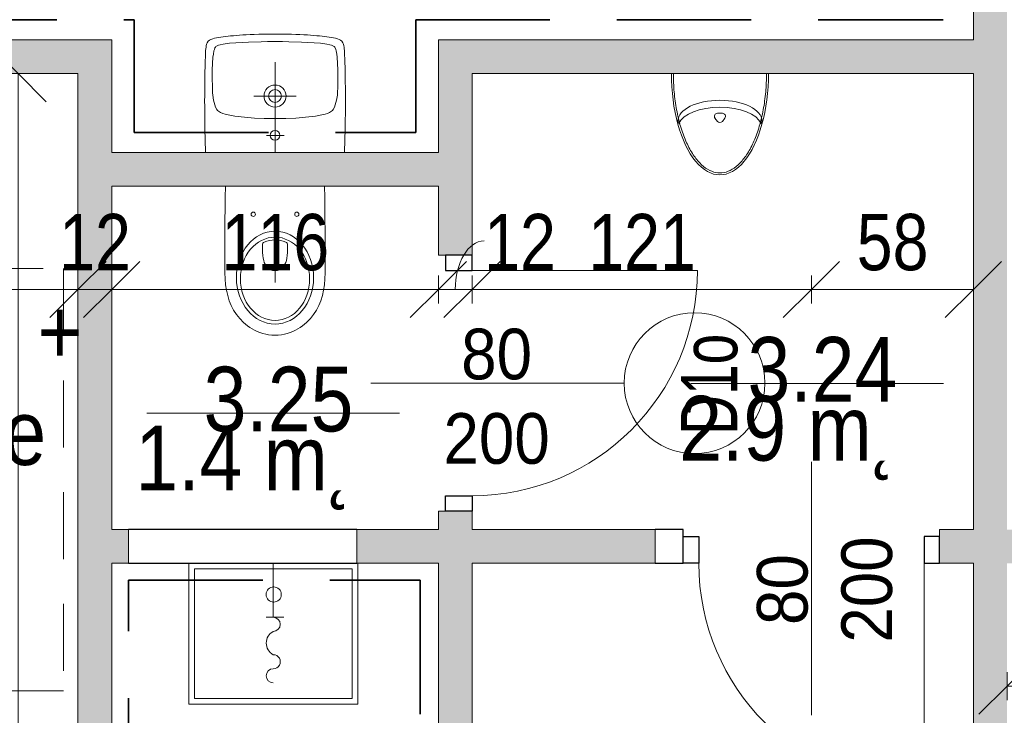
# Model space of a CAD drawing. Header units: centimetres. Extents: x -1737 to 22393, y -8842 to 3838.
# Tile 100 of 174: x -435 to -86, y 1964 to 2211. Entities that reach past the tile are written whole.
import ezdxf

# ---------------------------------------------------------------- set-up
doc = ezdxf.new("R2010")
doc.units = ezdxf.units.CM
doc.linetypes.add('Hidden', pattern=[71.4375, 47.625, -23.8125])
doc.linetypes.add('Ponad', pattern=[39.688, 23.813, -15.875])
for name, color, linetype, lineweight in [('A-ANNO-DIMS', 211, 'Continuous', 13), ('A-ANNO-DIMS-100', 211, 'Continuous', 13), ('A-ANNO-NOTE', 131, 'Continuous', 13), ('A-AREA-IDEN', 2, 'Continuous', 13), ('A-DETL', 90, 'Continuous', 9), ('A-DETL-GENF', 92, 'Continuous', 9), ('A-DETL-MEDM', 33, 'Continuous', 13), ('A-DOOR', 31, 'Continuous', 13), ('A-FLOR-OVHD', 1, 'Ponad', 9), ('A-WALL', 113, 'Continuous', 13), ('A-WALL-PATT', 111, 'Continuous', 13), ('P-SANR-FIXT', 6, 'Continuous', 9)]:
    doc.layers.add(name, color=color, linetype=linetype, lineweight=lineweight)
doc.styles.add('Arial', font='arial.ttf', dxfattribs={"width": 0.9, "height": 18})
doc.styles.add('Arial Narrow_2', font='ARIALN.TTF', dxfattribs={"height": 20})
doc.styles.add('Arial_1', font='arial.ttf', dxfattribs={"width": 0.7, "height": 20})
doc.styles.add('Arial_7', font='arial.ttf', dxfattribs={"width": 0.85, "height": 23})
doc.dimstyles.new('Diagonal_1_100__0__wewnętrzne', dxfattribs={"dimscale": 30.48, "dimtxt": 20.468619, "dimasz": 0.656168, "dimexe": 0.164042, "dimexo": 0.0625, "dimgap": 0.032808, "dimtad": 1, "dimdec": 0, "dimdsep": 46, "dimtxsty": 'Arial Narrow_2', "dimblk1": 'OBLIQUE', "dimblk2": 'OBLIQUE', "dimsah": 1, "dimcen": 0.09, "dimazin": 0, "dimtfac": 1, "dimtdec": 4, "dimtix": 1, "dimtmove": 0, "dimatfit": 3, "dimfxl": 0, "dimtvp": 1, "dimtolj": 1, "dimtzin": 0, "dimarcsym": 0})
doc.dimstyles.new('Diagonal_1_100__0__wewnętrzne_1', dxfattribs={"dimscale": 30.48, "dimtxt": 20.468619, "dimasz": 0.656168, "dimexe": 0.164042, "dimexo": 0.0625, "dimgap": 0.032808, "dimtad": 1, "dimdec": 0, "dimdsep": 46, "dimtxsty": 'Arial Narrow_2', "dimblk1": 'OBLIQUE', "dimblk2": 'OBLIQUE', "dimsah": 1, "dimcen": 0.09, "dimazin": 0, "dimtfac": 1, "dimtdec": 4, "dimtix": 1, "dimtmove": 1, "dimatfit": 3, "dimfxl": 0, "dimtvp": 1, "dimtolj": 1, "dimtzin": 0, "dimarcsym": 0})

# ---------------------------------------------------------------- blocks, each defined once
blk = doc.blocks.new('DRZWI 1S - automatyczna etykieta - Drzwi 80 _łazienkowe_-2252133-3_piętro I __3_90 m_ - stan projektowany')
at = {"layer": 'A-DETL-GENF'}
for p, q in [((-45.5, 3.5), (-40, 3.5)), ((-45.5, -6), (-45.5, 3.5)), ((-40, 3.5), (-40, -6)), ((40, 3.5), (45.5, 3.5)), ((40, -6), (40, 3.5)), ((45.5, 3.5), (45.5, -6)), ((-40, -6), (-45.5, -6)), ((45.5, -6), (40, -6))]:
    blk.add_line(p, q, dxfattribs=at)
at = {"layer": 'A-DETL-MEDM', "lineweight": 25}
for p, q in [((-45.5, -6), (-45.5, 3.5)), ((-45.5, 3.5), (-40, 3.5)), ((-40, 3.5), (-40, -6)), ((40, 3.5), (40, -6)), ((45.5, 3.5), (40, 3.5)), ((45.5, -6), (45.5, 3.5)), ((-40, -6), (-45.5, -6)), ((40, -6), (45.5, -6))]:
    blk.add_line(p, q, dxfattribs=at)
at = {"layer": 'A-DOOR'}
blk.add_line((40, -6), (40, -86), dxfattribs=at)
blk.add_arc((40, -6), 80, 180, 270, dxfattribs=at)
blk = doc.blocks.new('DRZWI 1S - automatyczna etykieta - Drzwi 80 _łazienkowe_-2398137-3_piętro I __3_90 m_ - stan projektowany')
at = {"layer": 'A-DETL-GENF'}
for p, q in [((-45.5, 3.5), (-40, 3.5)), ((-45.5, -6), (-45.5, 3.5)), ((-40, 3.5), (-40, -6)), ((40, 3.5), (45.5, 3.5)), ((40, -6), (40, 3.5)), ((45.5, 3.5), (45.5, -6)), ((-40, -6), (-45.5, -6)), ((45.5, -6), (40, -6))]:
    blk.add_line(p, q, dxfattribs=at)
at = {"layer": 'A-DETL-MEDM', "lineweight": 25}
for p, q in [((-45.5, -6), (-45.5, 3.5)), ((-45.5, 3.5), (-40, 3.5)), ((-40, 3.5), (-40, -6)), ((40, 3.5), (40, -6)), ((45.5, 3.5), (40, 3.5)), ((45.5, -6), (45.5, 3.5)), ((-40, -6), (-45.5, -6)), ((40, -6), (45.5, -6))]:
    blk.add_line(p, q, dxfattribs=at)
at = {"layer": 'A-DOOR'}
blk.add_line((40, -6), (40, -86), dxfattribs=at)
blk.add_arc((40, -6), 80, 180, 270, dxfattribs=at)
blk = doc.blocks.new('Miska ustępowa Nova Pro - Type 1-1223710-3_piętro I __3_90 m_ - stan projektowany')
at = {"layer": 'P-SANR-FIXT'}
for p, q in [((3.54, 56.19), (2.72, 55.62)), ((4.37, 56.71), (3.54, 56.19)), ((5.26, 57.2), (4.37, 56.71)), ((6.17, 57.64), (5.26, 57.2)), ((7.14, 58.04), (6.17, 57.64)), ((8.15, 58.36), (7.14, 58.04)), ((9.18, 58.63), (8.15, 58.36)), ((10.24, 58.83), (9.18, 58.63)), ((11.35, 58.95), (10.24, 58.83)), ((12.51, 59), (11.35, 58.95)), ((13.65, 58.95), (12.51, 59)), ((14.76, 58.83), (13.65, 58.95)), ((15.82, 58.63), (14.76, 58.83)), ((16.85, 58.36), (15.82, 58.63)), ((17.86, 58.04), (16.85, 58.36)), ((18.83, 57.64), (17.86, 58.04)), ((19.74, 57.2), (18.83, 57.64)), ((20.63, 56.71), (19.74, 57.2)), ((21.46, 56.19), (20.63, 56.71)), ((22.28, 55.62), (21.46, 56.19)), ((-0.04, 53.06), (-1.2, 51.63)), ((1.27, 54.39), (-0.04, 53.06)), ((1.98, 55.03), (1.27, 54.39)), ((2.72, 55.62), (1.98, 55.03)), ((23.02, 55.03), (22.28, 55.62)), ((23.73, 54.39), (23.02, 55.03)), ((25.04, 53.06), (23.73, 54.39)), ((26.2, 51.63), (25.04, 53.06)), ((-2.19, 50.07), (-3.03, 48.44)), ((-1.2, 51.63), (-2.19, 50.07)), ((27.19, 50.07), (26.2, 51.63)), ((28.03, 48.44), (27.19, 50.07)), ((-3.74, 46.72), (-4.31, 44.89)), ((-3.03, 48.44), (-3.74, 46.72)), ((28.74, 46.72), (28.03, 48.44)), ((29.31, 44.89), (28.74, 46.72)), ((-4.73, 42.99), (-5.05, 41.02)), ((-4.31, 44.89), (-4.73, 42.99)), ((29.75, 42.99), (29.31, 44.89)), ((30.05, 41.02), (29.75, 42.99)), ((-5.24, 38.97), (-5.32, 36.85)), ((-5.05, 41.02), (-5.24, 38.97)), ((12.5, 17.77), (12.5, 40.26)), ((30.24, 38.97), (30.05, 41.02)), ((30.32, 36.85), (30.24, 38.97)), ((-5.32, 36.85), (-5.32, 29.36)), ((9.6, 34.76), (9.97, 35.1)), ((9.97, 35.1), (10.37, 35.4)), ((10.37, 35.4), (10.79, 35.64)), ((10.79, 35.64), (11.21, 35.82)), ((11.21, 35.82), (11.62, 35.94)), ((11.62, 35.94), (12.51, 36.04)), ((12.51, 36.04), (13.38, 35.94)), ((13.38, 35.94), (13.8, 35.82)), ((13.8, 35.82), (14.24, 35.64)), ((14.24, 35.64), (14.63, 35.4)), ((14.63, 35.4), (15.03, 35.1)), ((15.03, 35.1), (15.4, 34.76)), ((30.32, 29.36), (30.32, 36.85)), ((8.2, 30.61), (8.32, 31.58)), ((8.32, 31.58), (8.47, 32.41)), ((8.47, 32.41), (8.69, 33.15)), ((8.69, 33.15), (8.96, 33.77)), ((8.96, 33.77), (9.26, 34.31)), ((9.26, 34.31), (9.6, 34.76)), ((15.4, 34.76), (15.74, 34.31)), ((15.74, 34.31), (16.04, 33.77)), ((16.04, 33.77), (16.31, 33.15)), ((16.31, 33.15), (16.53, 32.41)), ((16.53, 32.41), (16.71, 31.58)), ((16.71, 31.58), (16.83, 30.61)), ((-5.32, 29.36), (-5.29, 21.78)), ((8.05, 28.3), (8.1, 29.53)), ((8.05, 26.94), (8.05, 28.3)), ((8.1, 29.53), (8.2, 30.61)), ((16.83, 30.61), (16.9, 29.53)), ((16.9, 29.53), (16.95, 28.3)), ((16.95, 28.3), (16.95, 26.94)), ((30.29, 21.78), (30.32, 29.36)), ((8.1, 26.62), (8.05, 26.94)), ((8.22, 26.32), (8.1, 26.62)), ((8.42, 26.08), (8.22, 26.32)), ((8.67, 25.9), (8.42, 26.08)), ((9.6, 25.56), (8.67, 25.9)), ((10.56, 25.29), (9.6, 25.56)), ((11.53, 25.14), (10.56, 25.29)), ((12.51, 25.09), (11.53, 25.14)), ((13.47, 25.14), (12.51, 25.09)), ((14.44, 25.29), (13.47, 25.14)), ((15.4, 25.56), (14.44, 25.29)), ((16.34, 25.9), (15.4, 25.56)), ((16.58, 26.08), (16.34, 25.9)), ((16.78, 26.32), (16.58, 26.08)), ((16.93, 26.62), (16.78, 26.32)), ((16.95, 26.94), (16.93, 26.62)), ((-5.29, 21.78), (-5.24, 17.94)), ((30.27, 17.94), (30.29, 21.78)), ((-5.24, 17.94), (-5.2, 14.02)), ((30.22, 14.02), (30.27, 17.94)), ((-5.2, 14.02), (-5.15, 10.04)), ((30.15, 10.04), (30.22, 14.02)), ((-5.15, 10.04), (-5.05, 6)), ((30.05, 6), (30.15, 10.04))]:
    blk.add_line(p, q, dxfattribs=at)
for centre in [(4.76, 16), (20.24, 16)]:
    blk.add_circle(centre, 0.752, dxfattribs=at)
for centre, major_axis, ratio in [((12.5, 38.51), (0, 16.5), 0.830338), ((12.5, 38.92), (0, 14.8), 0.83084)]:
    blk.add_ellipse(centre, major_axis=major_axis, ratio=ratio, dxfattribs=at)
blk = doc.blocks.new('pisuar - Type 1-1215861-3_piętro I __3_90 m_ - stan projektowany')
at = {"layer": 'P-SANR-FIXT'}
for p, q in [((-2.42, 22.84), (-2.1, 23.79)), ((11.62, 23.02), (10.75, 21.85)), ((14.25, 21.85), (13.38, 23.02)), ((27.1, 23.79), (27.42, 22.84)), ((11.63, 20.1), (13.37, 20.1))]:
    blk.add_line(p, q, dxfattribs=at)
for centre, start, end in [((11.63, 21.2), 143.1177, 270), ((12.5, 22.36), 36.8823, 143.1177), ((13.37, 21.2), 270, 36.8823)]:
    blk.add_arc(centre, 1.09, start, end, dxfattribs=at)
for centre, major_axis, ratio, start_param, end_param in [((12.5, 6), (0, 36), 0.478823, 4.712389, 7.853982), ((12.5, 22.84), (14.92, 0), 0.492275, 3.141593, 6.283185), ((12.5, 25.29), (14.92, 0), 0.492275, 3.348063, 6.076813)]:
    blk.add_ellipse(centre, major_axis=major_axis, ratio=ratio, start_param=start_param, end_param=end_param, dxfattribs=at)
blk.add_open_spline([(29.04, 6), (29.04, 8.2), (28.84, 12.59), (27.98, 18.95), (26.57, 24.86), (24.67, 30.11), (22.35, 34.52), (19.71, 37.93), (16.87, 40.22), (13.96, 41.35), (11.04, 41.35), (8.13, 40.22), (5.29, 37.93), (2.65, 34.52), (0.33, 30.11), (-1.57, 24.86), (-2.98, 18.95), (-3.84, 12.59), (-4.04, 8.2), (-4.04, 6)], degree=3, dxfattribs=at)
blk = doc.blocks.new('zlew - Type 1-2252627-3_piętro I __3_90 m_ - stan projektowany')
at = {"layer": 'P-SANR-FIXT'}
for p, q in [((-17.5, -6), (-17.5, -56)), ((42.5, -56), (42.5, -6)), ((-15.5, -8), (-15.5, -54)), ((40.5, -8), (-15.5, -8)), ((40.5, -54), (40.5, -8)), ((-15.5, -54), (40.5, -54)), ((-17.5, -56), (42.5, -56))]:
    blk.add_line(p, q, dxfattribs=at)
blk.add_circle((12.66, -17.08), 2.7, dxfattribs=at)
blk = doc.blocks.new('zawór czerpalny ze złączką - zawór czerpalny ze złączką-828519-3_piętro I __3_90 m_ - stan projektowany')
at = {"layer": 'P-SANR-FIXT'}
for p, q in [((-19.18, 2.5), (-19.18, -3.71)), ((0, 0), (-19.18, 0))]:
    blk.add_line(p, q, dxfattribs=at)
for centre, radius, start, end in [((-39.97, 0), 2.5, 360, 180), ((-34.97, 0), 2.5, 180, 0), ((-28.33, -2.18), 4.68, 27.7893, 152.2107), ((-21.68, 0), 2.5, 180, 360)]:
    blk.add_arc(centre, radius, start, end, dxfattribs=at)
blk = doc.blocks.new('Umywalka koło Nova Pro - Pro 50-1205816-3_piętro I __3_90 m_ - stan projektowany')
at = {"layer": 'P-SANR-FIXT'}
for p, q in [((-11.6, 44.96), (-11.26, 45.47)), ((-11.26, 45.47), (-11.6, 44.96)), ((-11.26, 45.47), (-10.8, 45.84)), ((-10.8, 45.84), (-11.26, 45.47)), ((-10.8, 45.84), (-10.24, 46.11)), ((-10.24, 46.11), (-10.8, 45.84)), ((-10.24, 46.11), (-9.61, 46.32)), ((-9.61, 46.32), (-10.24, 46.11)), ((-9.61, 46.32), (-8.94, 46.51)), ((-8.94, 46.51), (-9.61, 46.32)), ((-8.94, 46.51), (-8.25, 46.64)), ((-8.25, 46.64), (-8.94, 46.51)), ((-8.25, 46.64), (-7.5, 46.8)), ((-7.5, 46.8), (-8.25, 46.64)), ((-7.5, 46.8), (-6.73, 46.91)), ((-6.73, 46.91), (-7.5, 46.8)), ((-6.73, 46.91), (-5.93, 47.04)), ((-5.93, 47.04), (-6.73, 46.91)), ((-5.93, 47.04), (-5.1, 47.15)), ((-5.1, 47.15), (-5.93, 47.04)), ((-5.1, 47.15), (-4.2, 47.25)), ((-4.2, 47.25), (-5.1, 47.15)), ((-4.2, 47.25), (-3.27, 47.36)), ((-3.27, 47.36), (-4.2, 47.25)), ((-3.27, 47.36), (-2.28, 47.44)), ((-2.28, 47.44), (-3.27, 47.36)), ((-2.28, 47.44), (-1.24, 47.52)), ((-1.24, 47.52), (-2.28, 47.44)), ((-1.24, 47.52), (-0.15, 47.63)), ((-0.15, 47.63), (-1.24, 47.52)), ((-0.15, 47.63), (1.05, 47.71)), ((1.05, 47.71), (-0.15, 47.63)), ((1.05, 47.71), (2.3, 47.76)), ((2.3, 47.76), (1.05, 47.71)), ((2.3, 47.76), (3.66, 47.84)), ((3.66, 47.84), (2.3, 47.76)), ((3.66, 47.84), (5.12, 47.89)), ((5.12, 47.89), (3.66, 47.84)), ((5.12, 47.89), (6.72, 47.95)), ((6.72, 47.95), (5.12, 47.89)), ((6.72, 47.95), (8.45, 47.97)), ((8.45, 47.97), (6.72, 47.95)), ((8.45, 47.97), (10.4, 48)), ((10.4, 48), (8.45, 47.97)), ((10.4, 48), (14.63, 48)), ((14.63, 48), (10.4, 48)), ((14.63, 48), (16.55, 47.97)), ((16.55, 47.97), (14.63, 48)), ((16.55, 47.97), (18.31, 47.95)), ((18.31, 47.95), (16.55, 47.97)), ((18.31, 47.95), (19.88, 47.89)), ((19.88, 47.89), (18.31, 47.95)), ((19.88, 47.89), (21.34, 47.84)), ((21.34, 47.84), (19.88, 47.89)), ((21.34, 47.84), (22.7, 47.76)), ((22.7, 47.76), (21.34, 47.84)), ((22.7, 47.76), (23.98, 47.71)), ((23.98, 47.71), (22.7, 47.76)), ((23.98, 47.71), (25.15, 47.63)), ((25.15, 47.63), (23.98, 47.71)), ((25.15, 47.63), (26.24, 47.52)), ((26.24, 47.52), (25.15, 47.63)), ((26.24, 47.52), (27.31, 47.44)), ((27.31, 47.44), (26.24, 47.52)), ((27.31, 47.44), (28.29, 47.36)), ((28.29, 47.36), (27.31, 47.44)), ((28.29, 47.36), (29.23, 47.25)), ((29.23, 47.25), (28.29, 47.36)), ((29.23, 47.25), (30.1, 47.15)), ((30.1, 47.15), (29.23, 47.25)), ((30.1, 47.15), (30.93, 47.04)), ((30.93, 47.04), (30.1, 47.15)), ((30.93, 47.04), (31.76, 46.91)), ((31.76, 46.91), (30.93, 47.04)), ((31.76, 46.91), (32.5, 46.8)), ((32.5, 46.8), (31.76, 46.91)), ((32.5, 46.8), (33.25, 46.64)), ((33.25, 46.64), (32.5, 46.8)), ((33.25, 46.64), (33.97, 46.51)), ((33.97, 46.51), (33.25, 46.64)), ((33.97, 46.51), (34.63, 46.32)), ((34.63, 46.32), (33.97, 46.51)), ((34.63, 46.32), (35.24, 46.11)), ((35.24, 46.11), (34.63, 46.32)), ((35.24, 46.11), (35.8, 45.84)), ((35.8, 45.84), (35.24, 46.11)), ((35.8, 45.84), (36.28, 45.47)), ((36.28, 45.47), (35.8, 45.84)), ((36.28, 45.47), (36.6, 44.96)), ((36.6, 44.96), (36.28, 45.47)), ((-12.16, 41.58), (-12.14, 42.22)), ((-12.14, 42.22), (-12.08, 42.81)), ((-12.08, 42.81), (-12, 43.37)), ((-12, 43.37), (-11.92, 43.87)), ((-11.92, 43.87), (-11.82, 44.38)), ((-11.82, 44.38), (-11.71, 44.67)), ((-11.6, 44.96), (-11.79, 44.38)), ((-11.71, 44.67), (-11.6, 44.96)), ((-9.39, 40.94), (-9.21, 42.03)), ((-9.21, 42.03), (-9.05, 42.59)), ((-9.05, 42.59), (-8.86, 43.1)), ((-8.86, 43.1), (-8.7, 43.34)), ((-8.7, 43.34), (-8.51, 43.55)), ((-8.51, 43.55), (-8.03, 43.85)), ((-8.03, 43.85), (-7.53, 44.06)), ((-7.53, 44.06), (-6.97, 44.22)), ((-6.97, 44.22), (-5.88, 44.43)), ((-5.88, 44.43), (-3.64, 44.75)), ((-3.64, 44.75), (-1.4, 44.94)), ((-1.4, 44.94), (3.1, 45.18)), ((3.1, 45.18), (7.6, 45.31)), ((7.6, 45.31), (9.86, 45.39)), ((9.86, 45.39), (11.04, 45.42)), ((11.04, 45.42), (11.7, 45.42)), ((11.7, 45.42), (12.5, 45.44)), ((12.5, 45.44), (13.3, 45.42)), ((13.3, 45.42), (13.99, 45.42)), ((13.99, 45.42), (15.14, 45.39)), ((15.14, 45.39), (17.4, 45.31)), ((17.4, 45.31), (21.9, 45.18)), ((21.9, 45.18), (26.4, 44.94)), ((26.4, 44.94), (28.64, 44.75)), ((28.64, 44.75), (30.88, 44.43)), ((30.88, 44.43), (31.97, 44.22)), ((31.97, 44.22), (32.53, 44.06)), ((32.53, 44.06), (33.06, 43.85)), ((33.06, 43.85), (33.54, 43.55)), ((33.54, 43.55), (33.73, 43.34)), ((33.73, 43.34), (33.86, 43.1)), ((33.86, 43.1), (34.07, 42.59)), ((34.07, 42.59), (34.21, 42.03)), ((34.21, 42.03), (34.39, 40.94)), ((36.6, 44.96), (36.82, 44.38)), ((36.82, 44.38), (36.92, 43.87)), ((36.92, 43.87), (37.03, 43.37)), ((37.03, 43.37), (37.08, 42.81)), ((37.08, 42.81), (37.14, 42.22)), ((37.14, 42.22), (37.16, 41.58)), ((-12.3, 38.17), (-12.27, 38.89)), ((-12.27, 38.89), (-12.24, 39.61)), ((-12.24, 39.61), (-12.22, 40.28)), ((-12.22, 40.28), (-12.19, 40.94)), ((-12.19, 40.94), (-12.16, 41.58)), ((-9.71, 37.56), (-9.53, 39.82)), ((-9.53, 39.82), (-9.39, 40.94)), ((34.39, 40.94), (34.53, 39.82)), ((34.53, 39.82), (34.71, 37.56)), ((37.16, 41.58), (37.19, 40.94)), ((37.19, 40.94), (37.22, 40.28)), ((37.22, 40.28), (37.24, 39.61)), ((37.24, 39.61), (37.27, 38.89)), ((37.27, 38.89), (37.3, 38.17)), ((-12.4, 33.88), (-12.38, 35.06)), ((-12.38, 35.06), (-12.35, 35.88)), ((-12.35, 36.65), (-12.32, 37.43)), ((-12.35, 35.88), (-12.35, 36.65)), ((-12.32, 37.43), (-12.3, 38.17)), ((-9.84, 33.06), (-9.79, 35.32)), ((-9.79, 35.32), (-9.71, 37.56)), ((12.5, 6), (12.5, 38)), ((34.71, 37.56), (34.82, 35.32)), ((34.82, 35.32), (34.84, 33.06)), ((37.3, 38.17), (37.32, 37.43)), ((37.32, 37.43), (37.35, 36.65)), ((37.35, 36.65), (37.35, 35.88)), ((37.35, 35.88), (37.38, 35.06)), ((37.38, 35.06), (37.4, 33.88)), ((-12.43, 32.39), (-12.4, 33.3)), ((-12.43, 31.46), (-12.43, 32.39)), ((-12.4, 33.3), (-12.4, 33.88)), ((-9.76, 28.56), (-9.84, 33.06)), ((34.84, 33.06), (34.76, 28.56)), ((37.4, 33.88), (37.43, 33.3)), ((37.43, 33.3), (37.43, 32.39)), ((37.43, 32.39), (37.46, 31.46)), ((-12.48, 27.81), (-12.46, 29.49)), ((-12.46, 30.5), (-12.43, 31.46)), ((-12.46, 29.49), (-12.46, 30.5)), ((-9.74, 27.87), (-9.76, 28.56)), ((34.76, 28.56), (34.74, 27.87)), ((37.46, 31.46), (37.46, 30.5)), ((37.46, 30.5), (37.48, 29.49)), ((37.48, 29.49), (37.48, 27.81)), ((-12.51, 24.3), (-12.48, 26.13)), ((-12.48, 26.13), (-12.48, 27.81)), ((-9.71, 27.55), (-9.74, 27.87)), ((-9.69, 27.15), (-9.71, 27.55)), ((-9.61, 26.27), (-9.69, 27.15)), ((-9.37, 24.54), (-9.61, 26.27)), ((-8.91, 22.86), (-9.37, 24.54)), ((20.01, 26), (5.01, 26)), ((34.37, 24.54), (33.91, 22.86)), ((34.63, 26.27), (34.37, 24.54)), ((34.69, 27.15), (34.63, 26.27)), ((34.71, 27.55), (34.69, 27.15)), ((34.74, 27.87), (34.71, 27.55)), ((37.48, 27.81), (37.51, 26.13)), ((37.51, 26.13), (37.51, 22.27)), ((-12.48, 22.27), (-12.51, 24.3)), ((-12.48, 19.98), (-12.48, 22.27)), ((-8.62, 22.03), (-8.91, 22.86)), ((-8.19, 21.26), (-8.62, 22.03)), ((-7.93, 20.91), (-8.19, 21.26)), ((33.19, 21.26), (32.93, 20.91)), ((33.62, 22.03), (33.19, 21.26)), ((33.91, 22.86), (33.62, 22.03)), ((37.51, 22.27), (37.48, 19.98)), ((-12.45, 17.35), (-12.48, 19.98)), ((-7.61, 20.62), (-7.93, 20.91)), ((-6.89, 20.14), (-7.61, 20.62)), ((-6.09, 19.8), (-6.89, 20.14)), ((-5.24, 19.53), (-6.09, 19.8)), ((-3.53, 19.16), (-5.24, 19.53)), ((-1.83, 18.89), (-3.53, 19.16)), ((1.66, 18.49), (-1.83, 18.89)), ((5.15, 18.2), (1.66, 18.49)), ((8.64, 18.06), (5.15, 18.2)), ((10.37, 18.01), (8.64, 18.06)), ((14.63, 18.01), (10.37, 18.01)), ((16.36, 18.06), (14.63, 18.01)), ((19.88, 18.2), (16.36, 18.06)), ((23.34, 18.49), (19.88, 18.2)), ((26.83, 18.89), (23.34, 18.49)), ((28.56, 19.16), (26.83, 18.89)), ((30.26, 19.53), (28.56, 19.16)), ((31.09, 19.8), (30.26, 19.53)), ((31.89, 20.14), (31.09, 19.8)), ((32.61, 20.62), (31.89, 20.14)), ((32.93, 20.91), (32.61, 20.62)), ((37.48, 19.98), (37.45, 17.35)), ((-12.4, 14.28), (-12.45, 17.35)), ((-12.32, 10.58), (-12.4, 14.28)), ((37.4, 14.28), (37.32, 10.58)), ((37.45, 17.35), (37.4, 14.28)), ((-12.19, 6), (-12.32, 10.58)), ((15.72, 12.02), (9.46, 12.02)), ((37.32, 10.58), (37.19, 6))]:
    blk.add_line(p, q, dxfattribs=at)
for centre, radius in [((12.51, 26), 3.92), ((12.51, 26), 2.28), ((12.5, 12.02), 1.72)]:
    blk.add_circle(centre, radius, dxfattribs=at)
blk = doc.blocks.new('DIMBLOCK179-3_piętro I __3_90 m_ - stan projektowany')
at = {"layer": 'A-ANNO-DIMS-100', "transparency": 16777216}
for p, q in [((-154.12, 2115.6), (-144.12, 2125.6)), ((-96.62, 2115.6), (-86.62, 2125.6)), ((-154.12, 2110.6), (-154.12, 2120.6)), ((-96.62, 2110.6), (-96.62, 2120.6)), ((-154.12, 2115.6), (-164.12, 2105.6)), ((-96.62, 2115.6), (-154.12, 2115.6)), ((-154.12, 2115.6), (-154.12, 2110.6)), ((-96.62, 2115.6), (-106.62, 2105.6)), ((-96.62, 2115.6), (-96.62, 2110.6))]:
    blk.add_line(p, q, dxfattribs=at)
at = {"layer": 'A-ANNO-DIMS-100', "color": 0, "transparency": 16777216, "insert": (-138.04, 2142.45), "char_height": 20, "width": 30.4105, "attachment_point": 1, "line_spacing_factor": 0.974696, "style": 'Arial Narrow_2'}
blk.add_mtext('58', dxfattribs=at)
blk = doc.blocks.new('_Oblique')
at = {"color": 0, "linetype": 'ByBlock', "lineweight": -2}
blk.add_line((-0.5, -0.5), (0.5, 0.5), dxfattribs=at)
blk = doc.blocks.new('DIMBLOCK180-3_piętro I __3_90 m_ - stan projektowany')
at = {"layer": 'A-ANNO-DIMS-100', "transparency": 16777216}
for p, q in [((-274.62, 2115.6), (-264.62, 2125.6)), ((-154.12, 2115.6), (-144.12, 2125.6)), ((-274.62, 2110.6), (-274.62, 2120.6)), ((-154.12, 2110.6), (-154.12, 2120.6)), ((-274.62, 2115.6), (-284.62, 2105.6)), ((-154.12, 2115.6), (-274.62, 2115.6)), ((-274.62, 2115.6), (-274.62, 2110.6)), ((-154.12, 2115.6), (-164.12, 2105.6)), ((-154.12, 2115.6), (-154.12, 2110.6))]:
    blk.add_line(p, q, dxfattribs=at)
at = {"layer": 'A-ANNO-DIMS-100', "color": 0, "transparency": 16777216, "insert": (-233.38, 2142.45), "char_height": 20, "width": 45.6158, "attachment_point": 1, "line_spacing_factor": 0.974696, "style": 'Arial Narrow_2'}
blk.add_mtext('121', dxfattribs=at)
blk = doc.blocks.new('DIMBLOCK181-3_piętro I __3_90 m_ - stan projektowany')
at = {"layer": 'A-ANNO-DIMS-100', "transparency": 16777216}
for p, q in [((-286.62, 2115.6), (-276.62, 2125.6)), ((-274.62, 2115.6), (-264.62, 2125.6)), ((-286.62, 2110.6), (-286.62, 2120.6)), ((-274.62, 2110.6), (-274.62, 2120.6)), ((-286.62, 2115.6), (-296.62, 2105.6)), ((-274.62, 2115.6), (-286.62, 2115.6)), ((-286.62, 2115.6), (-286.62, 2110.6)), ((-274.62, 2115.6), (-284.62, 2105.6)), ((-274.62, 2115.6), (-274.62, 2110.6))]:
    blk.add_line(p, q, dxfattribs=at)
blk.add_ellipse((-270.35, 2115.6), major_axis=(0, 17.24), ratio=0.595537, start_param=0, end_param=1.570796, dxfattribs=at)
at = {"layer": 'A-ANNO-DIMS-100', "color": 0, "transparency": 16777216, "insert": (-270.35, 2142.45), "char_height": 20, "width": 30.4105, "attachment_point": 1, "line_spacing_factor": 0.974696, "style": 'Arial Narrow_2'}
blk.add_mtext('12', dxfattribs=at)
blk = doc.blocks.new('DIMBLOCK182-3_piętro I __3_90 m_ - stan projektowany')
at = {"layer": 'A-ANNO-DIMS-100', "transparency": 16777216}
for p, q in [((-402.62, 2115.6), (-392.62, 2125.6)), ((-286.62, 2115.6), (-276.62, 2125.6)), ((-402.62, 2110.6), (-402.62, 2120.6)), ((-286.62, 2110.6), (-286.62, 2120.6)), ((-402.62, 2115.6), (-412.62, 2105.6)), ((-286.62, 2115.6), (-402.62, 2115.6)), ((-402.62, 2115.6), (-402.62, 2110.6)), ((-286.62, 2115.6), (-296.62, 2105.6)), ((-286.62, 2115.6), (-286.62, 2110.6))]:
    blk.add_line(p, q, dxfattribs=at)
at = {"layer": 'A-ANNO-DIMS-100', "color": 0, "transparency": 16777216, "insert": (-363.63, 2142.45), "char_height": 20, "width": 45.6158, "attachment_point": 1, "line_spacing_factor": 0.974696, "style": 'Arial Narrow_2'}
blk.add_mtext('116', dxfattribs=at)
blk = doc.blocks.new('DIMBLOCK183-3_piętro I __3_90 m_ - stan projektowany')
at = {"layer": 'A-ANNO-DIMS-100', "transparency": 16777216}
for p, q in [((-414.62, 2115.6), (-404.62, 2125.6)), ((-402.62, 2115.6), (-392.62, 2125.6)), ((-414.62, 2110.6), (-414.62, 2120.6)), ((-402.62, 2110.6), (-402.62, 2120.6)), ((-414.62, 2115.6), (-424.62, 2105.6)), ((-402.62, 2115.6), (-414.62, 2115.6)), ((-414.62, 2115.6), (-414.62, 2110.6)), ((-402.62, 2115.6), (-412.62, 2105.6)), ((-402.62, 2115.6), (-402.62, 2110.6))]:
    blk.add_line(p, q, dxfattribs=at)
at = {"layer": 'A-ANNO-DIMS-100', "color": 0, "transparency": 16777216, "insert": (-421.29, 2142.45), "char_height": 20, "width": 30.4105, "attachment_point": 1, "line_spacing_factor": 0.974696, "style": 'Arial Narrow_2'}
blk.add_mtext('12', dxfattribs=at)
blk = doc.blocks.new('DIMBLOCK184-3_piętro I __3_90 m_ - stan projektowany')
at = {"layer": 'A-ANNO-DIMS-100', "transparency": 16777216}
for p, q in [((-620.62, 2115.6), (-610.62, 2125.6)), ((-414.62, 2115.6), (-404.62, 2125.6)), ((-620.62, 2110.6), (-620.62, 2120.6)), ((-414.62, 2110.6), (-414.62, 2120.6)), ((-620.62, 2115.6), (-630.62, 2105.6)), ((-414.62, 2115.6), (-620.62, 2115.6)), ((-620.62, 2115.6), (-620.62, 2110.6)), ((-414.62, 2115.6), (-424.62, 2105.6)), ((-414.62, 2115.6), (-414.62, 2110.6))]:
    blk.add_line(p, q, dxfattribs=at)
at = {"layer": 'A-ANNO-DIMS-100', "color": 0, "transparency": 16777216, "insert": (-536.63, 2142.45), "char_height": 20, "width": 45.6158, "attachment_point": 1, "line_spacing_factor": 0.974696, "style": 'Arial Narrow_2'}
blk.add_mtext('206', dxfattribs=at)
blk = doc.blocks.new('DIMBLOCK191-3_piętro I __3_90 m_ - stan projektowany')
at = {"layer": 'A-ANNO-DIMS-100', "transparency": 16777216}
for p, q in [((-84.62, 1974.68), (-74.62, 1984.68)), ((113.38, 1974.68), (123.38, 1984.68)), ((-84.62, 1969.68), (-84.62, 1979.68)), ((113.38, 1979.68), (113.38, 1969.68)), ((113.38, 1974.68), (113.38, 1979.68)), ((-84.62, 1974.68), (-94.62, 1964.68)), ((113.38, 1974.68), (-84.62, 1974.68)), ((-84.62, 1974.68), (-84.62, 1969.68)), ((113.38, 1974.68), (103.38, 1964.68))]:
    blk.add_line(p, q, dxfattribs=at)
at = {"layer": 'A-ANNO-DIMS-100', "color": 0, "transparency": 16777216, "insert": (-4.63, 2001.52), "char_height": 20, "width": 45.6158, "attachment_point": 1, "line_spacing_factor": 0.974696, "style": 'Arial Narrow_2'}
blk.add_mtext('198', dxfattribs=at)
blk = doc.blocks.new('METKA_POMIESZCZENIA2 - Krótka - bez ramki 2-2396683-3_piętro I __3_90 m_ - stan projektowany')
at = {"layer": 'A-AREA-IDEN'}
blk.add_line((0.0976, 0), (-0.8, 0), dxfattribs=at)
blk = doc.blocks.new('DIMBLOCK248-3_piętro I __3_90 m_ - stan projektowany')
at = {"layer": 'A-ANNO-DIMS-100', "transparency": 16777216}
for p, q in [((-435.89, 2192.33), (-445.89, 2202.33)), ((-440.89, 2192.33), (-430.89, 2192.33)), ((-435.89, 2192.33), (-440.89, 2192.33)), ((-435.89, 1845.33), (-435.89, 2192.33)), ((-435.89, 2192.33), (-425.89, 2182.33)), ((-435.89, 1845.33), (-445.89, 1855.33)), ((-440.89, 1845.33), (-430.89, 1845.33)), ((-435.89, 1845.33), (-440.89, 1845.33)), ((-435.89, 1845.33), (-425.89, 1835.33))]:
    blk.add_line(p, q, dxfattribs=at)
at = {"layer": 'A-ANNO-DIMS-100', "color": 0, "transparency": 16777216, "insert": (-462.73, 1999.82), "char_height": 20, "width": 45.6158, "attachment_point": 1, "rotation": 90, "line_spacing_factor": 0.974696, "style": 'Arial Narrow_2'}
blk.add_mtext('347', dxfattribs=at)

msp = doc.modelspace()

# ---------------------------------------------------------------- hatches: boundary and pattern name
at = {"layer": 'A-WALL-PATT', "lineweight": 5}
msp.add_hatch(color=254, dxfattribs=at).paths.add_polyline_path([(-96.62, 1845.33), (-84.62, 1845.33), (-84.62, 2793.33), (-96.62, 2793.33), (-96.62, 1922.92)], flags=0)
at = {"layer": 'A-WALL-PATT'}
for points in [[(-414.62, 2192.33), (-402.62, 2192.33), (-402.62, 2204.33), (-620.62, 2204.33), (-620.62, 2192.33), (-544.17, 2192.33)], [(-286.62, 2192.33), (-96.62, 2192.33), (-96.62, 2204.33), (-286.62, 2204.33)], [(-414.62, 1845.33), (-402.62, 1845.33), (-402.62, 2192.33), (-414.62, 2192.33), (-414.62, 1922.92)], [(-402.62, 2152.33), (-286.62, 2152.33), (-286.62, 2164.33), (-402.62, 2164.33), (-402.62, 2157.77)]]:
    msp.add_hatch(color=9, dxfattribs=at).paths.add_polyline_path(points, flags=0)
h = msp.add_hatch(color=9, dxfattribs=at)
h.paths.add_polyline_path([(-274.62, 1845.33), (-274.62, 2018.33), (-286.62, 2018.33), (-286.62, 1845.33)], flags=0)
h.paths.add_polyline_path([(-274.62, 2030.33), (-274.62, 2036.83), (-286.62, 2036.83), (-286.62, 2030.33)], flags=0)
h.paths.add_polyline_path([(-286.62, 2127.83), (-274.62, 2127.83), (-274.62, 2192.33), (-286.62, 2192.33), (-286.62, 2152.33)], flags=0)
h = msp.add_hatch(color=9, dxfattribs=at)
h.paths.add_polyline_path([(-274.62, 2018.33), (-209.62, 2018.33), (-209.62, 2030.33), (-315.62, 2030.33), (-315.62, 2018.33), (-286.62, 2018.33)], flags=0)
h.paths.add_polyline_path([(-396.62, 2018.33), (-396.62, 2030.33), (-402.62, 2030.33), (-402.62, 2018.33)], flags=0)
h.paths.add_polyline_path([(-96.62, 2018.33), (-96.62, 2030.33), (-108.62, 2030.33), (-108.62, 2018.33)], flags=0)
h.paths.add_polyline_path([(-84.62, 2018.33), (67.88, 2018.33), (67.88, 2030.33), (-84.62, 2030.33), (-84.62, 2018.98)], flags=0)
h.paths.add_polyline_path([(158.88, 2018.33), (173.38, 2018.33), (173.38, 2030.33), (158.88, 2030.33), (158.88, 2020.83)], flags=0)

# ---------------------------------------------------------------- linework, layer by layer
at = {"layer": 'A-ANNO-NOTE'}
for p, q in [((-310.62, 2082.33), (-220.62, 2082.33)), ((-310.62, 2082.33), (-220.62, 2082.33)), ((-154.12, 2054.33), (-154.12, 1964.33)), ((-154.12, 2054.33), (-154.12, 1964.33))]:
    msp.add_line(p, q, dxfattribs=at)
msp.add_circle((-195.62, 2082.33), 25, dxfattribs=at)
at = {"layer": 'A-DETL', "linetype": 'Hidden', "lineweight": 35}
for p, q in [((-612.62, 2211.46), (-394.62, 2211.46)), ((-394.62, 2211.46), (-394.62, 2171.33)), ((-294.62, 2211.46), (-294.62, 2171.33)), ((-294.62, 2211.46), (-107.32, 2211.46)), ((-394.62, 2171.33), (-294.62, 2171.33)), ((-396.62, 2012.33), (-293.11, 2012.33)), ((-396.62, 1851.33), (-396.62, 2012.33)), ((-293.11, 2012.33), (-293.11, 1851.33))]:
    msp.add_line(p, q, dxfattribs=at)
at = {"layer": 'A-FLOR-OVHD'}
for p, q in [((-569.79, 2123.01), (-419.79, 2123.01)), ((-419.79, 2123.01), (-419.79, 1973.01)), ((-419.79, 1973.01), (-569.79, 1973.01))]:
    msp.add_line(p, q, dxfattribs=at)
at = {"layer": 'A-WALL', "lineweight": 9}
for p, q in [((-96.62, 2204.33), (-96.62, 2816.33)), ((-402.62, 2204.33), (-620.62, 2204.33)), ((-402.62, 2164.33), (-402.62, 2204.33)), ((-96.62, 2204.33), (-286.62, 2204.33)), ((-286.62, 2204.33), (-286.62, 2164.33)), ((-620.62, 2192.33), (-414.62, 2192.33)), ((-414.62, 2192.33), (-414.62, 1845.33)), ((-274.62, 2192.33), (-96.62, 2192.33)), ((-274.62, 2127.83), (-274.62, 2192.33)), ((-96.62, 2030.33), (-96.62, 2192.33)), ((-286.62, 2164.33), (-402.62, 2164.33)), ((-402.62, 2030.33), (-402.62, 2152.33)), ((-402.62, 2152.33), (-286.62, 2152.33)), ((-286.62, 2152.33), (-286.62, 2127.83)), ((-286.62, 2127.83), (-284.12, 2127.83)), ((-286.62, 2036.83), (-286.62, 2030.33)), ((-284.12, 2036.83), (-286.62, 2036.83)), ((-274.62, 2030.33), (-274.62, 2036.83)), ((-396.62, 2030.33), (-402.62, 2030.33)), ((-286.62, 2030.33), (-315.62, 2030.33)), ((-209.62, 2030.33), (-274.62, 2030.33)), ((-96.62, 2030.33), (-108.62, 2030.33)), ((-108.62, 2030.33), (-108.62, 2027.83)), ((-402.62, 2018.33), (-396.62, 2018.33)), ((-402.62, 1845.33), (-402.62, 2018.33)), ((-315.62, 2018.33), (-286.62, 2018.33)), ((-286.62, 2018.33), (-286.62, 1845.33)), ((-274.62, 2018.33), (-209.62, 2018.33)), ((-274.62, 1845.33), (-274.62, 2018.33)), ((-108.62, 2018.33), (-96.62, 2018.33)), ((-96.62, 1845.33), (-96.62, 2018.33))]:
    msp.add_line(p, q, dxfattribs=at)
at = {"layer": 'A-WALL'}
for p, q in [((-396.62, 2018.33), (-396.62, 2030.33)), ((-315.62, 2030.33), (-315.62, 2018.33)), ((-209.62, 2018.33), (-209.62, 2030.33))]:
    msp.add_line(p, q, dxfattribs=at)
at = {"layer": 'A-WALL', "color": 250, "lineweight": 25}
for p, q in [((-315.62, 2030.33), (-396.62, 2030.33)), ((-199.62, 2030.33), (-209.62, 2030.33)), ((-199.62, 2027.83), (-199.62, 2030.33)), ((-396.62, 2018.33), (-315.62, 2018.33)), ((-209.62, 2018.33), (-199.62, 2018.33))]:
    msp.add_line(p, q, dxfattribs=at)

# ---------------------------------------------------------------- block references
at = {"layer": 'A-AREA-IDEN', "xscale": 99.99999999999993, "yscale": 99.99999999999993, "zscale": 99.99999999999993}
for p in [(-117.01, 2082.19), (-310.16, 2071.63)]:
    msp.add_blockref('METKA_POMIESZCZENIA2 - Krótka - bez ramki 2-2396683-3_piętro I __3_90 m_ - stan projektowany', p, dxfattribs=at)
at = {"layer": 'A-DOOR', "rotation": 90.00000000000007}
msp.add_blockref('DRZWI 1S - automatyczna etykieta - Drzwi 80 _łazienkowe_-2398137-3_piętro I __3_90 m_ - stan projektowany', (-280.62, 2082.33), dxfattribs=at)
at = {"layer": 'A-DOOR'}
msp.add_blockref('DRZWI 1S - automatyczna etykieta - Drzwi 80 _łazienkowe_-2252133-3_piętro I __3_90 m_ - stan projektowany', (-154.12, 2024.33), dxfattribs=at)
at = {"layer": 'P-SANR-FIXT'}
for name, p in [('Umywalka koło Nova Pro - Pro 50-1205816-3_piętro I __3_90 m_ - stan projektowany', (-357.12, 2158.33)), ('zlew - Type 1-2252627-3_piętro I __3_90 m_ - stan projektowany', (-357.75, 2024.33))]:
    msp.add_blockref(name, p, dxfattribs=at)
for name, p, rotation in [('pisuar - Type 1-1215861-3_piętro I __3_90 m_ - stan projektowany', (-174.12, 2198.33), 180), ('Miska ustępowa Nova Pro - Type 1-1223710-3_piętro I __3_90 m_ - stan projektowany', (-332.12, 2158.33), 180), ('zawór czerpalny ze złączką - zawór czerpalny ze złączką-828519-3_piętro I __3_90 m_ - stan projektowany', (-345.25, 2018.33), 89.99999999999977)]:
    msp.add_blockref(name, p, dxfattribs=dict(at, rotation=rotation))

# ---------------------------------------------------------------- texts
at = {"layer": 'A-ANNO-NOTE', "lineweight": 211, "attachment_point": 5, "rotation": 90, "line_spacing_factor": 0.936439}
for s, insert, char_height, width, style in [('\\pt88.9,177.8,266.7,355.6,444.5,533.4,622.3,711.2,800.1,889,977.9,1066.8,1155.7,1244.6,1333.5,1422.4,1511.3,1600.2,1689.1,1778,1866.9,1955.8,2044.7,2133.6,2222.5,2311.4,2400.3,2489.2,2578.1,2667,2755.9,2844.8;D1o', (-190.33, 2081.93), 20, 37.03, 'Arial_1'), ('\\pt114.3,228.6,342.9,457.2,571.5,685.8,800.1,914.4,1028.7,1143,1257.3,1371.6,1485.9,1600.2,1714.5,1828.8,1943.1,2057.4,2171.7,2286,2400.3,2514.6,2628.9,2743.2,2857.5,2971.8,3086.1,3200.4,3314.7,3429,3543.3,3657.6;200', (-134.36, 2009), 18, 38.07, 'Arial'), ('\\pt114.3,228.6,342.9,457.2,571.5,685.8,800.1,914.4,1028.7,1143,1257.3,1371.6,1485.9,1600.2,1714.5,1828.8,1943.1,2057.4,2171.7,2286,2400.3,2514.6,2628.9,2743.2,2857.5,2971.8,3086.1,3200.4,3314.7,3429,3543.3,3657.6;80', (-164.36, 2009), 18, 25.65, 'Arial')]:
    msp.add_mtext(s, dxfattribs=dict(at, insert=insert, char_height=char_height, width=width, style=style))
at = {"layer": 'A-ANNO-NOTE', "lineweight": 211, "char_height": 18, "attachment_point": 5, "line_spacing_factor": 0.936439, "style": 'Arial'}
for s, insert, width in [('\\pt114.3,228.6,342.9,457.2,571.5,685.8,800.1,914.4,1028.7,1143,1257.3,1371.6,1485.9,1600.2,1714.5,1828.8,1943.1,2057.4,2171.7,2286,2400.3,2514.6,2628.9,2743.2,2857.5,2971.8,3086.1,3200.4,3314.7,3429,3543.3,3657.6;80', (-265.93, 2092.56), 25.65), ('\\pt114.3,228.6,342.9,457.2,571.5,685.8,800.1,914.4,1028.7,1143,1257.3,1371.6,1485.9,1600.2,1714.5,1828.8,1943.1,2057.4,2171.7,2286,2400.3,2514.6,2628.9,2743.2,2857.5,2971.8,3086.1,3200.4,3314.7,3429,3543.3,3657.6;200', (-265.93, 2062.56), 38.07), ('\\pt114.3,228.6,342.9,457.2,571.5,685.8,800.1,914.4,1028.7,1143,1257.3,1371.6,1485.9,1600.2,1714.5,1828.8,1943.1,2057.4,2171.7,2286,2400.3,2514.6,2628.9,2743.2,2857.5,2971.8,3086.1,3200.4,3314.7,3429,3543.3,3657.6;200', (-265.93, 2062.56), 38.07)]:
    msp.add_mtext(s, dxfattribs=dict(at, insert=insert, width=width))
at = {"layer": 'A-AREA-IDEN', "char_height": 23, "line_spacing_factor": 0.936439, "style": 'Arial_7'}
for s, insert, width, attachment_point in [('\\pt84.99995,169.9999,255.00008,340.00003,424.99998,509.99993,595.00011,680.00006,765.00001,849.99996,934.99991,1020.00009,1105.00004,1189.99999,1274.99994,1359.99989,1445.00007,1530.00002,1614.99997,1699.99992,1785.0001,1870.00005,1955,2039.99995,2124.9999,2210.00008,2295.00003,2379.99998,2464.99993,2550.00011,2635.00006,2720.00001;WC NP +\\Pdamskie', (-527.6, 2052.93), 115.26, 7), ('\\pt84.99995,169.9999,255.00008,340.00003,424.99998,509.99993,595.00011,680.00006,765.00001,849.99996,934.99991,1020.00009,1105.00004,1189.99999,1274.99994,1359.99989,1445.00007,1530.00002,1614.99997,1699.99992,1785.0001,1870.00005,1955,2039.99995,2124.9999,2210.00008,2295.00003,2379.99998,2464.99993,2550.00011,2635.00006,2720.00001;3.24', (-123.66, 2075.41), 52.87, 9), ('\\pt84.99995,169.9999,255.00008,340.00003,424.99998,509.99993,595.00011,680.00006,765.00001,849.99996,934.99991,1020.00009,1105.00004,1189.99999,1274.99994,1359.99989,1445.00007,1530.00002,1614.99997,1699.99992,1785.0001,1870.00005,1955,2039.99995,2124.9999,2210.00008,2295.00003,2379.99998,2464.99993,2550.00011,2635.00006,2720.00001;3.25', (-316.82, 2064.85), 52.87, 9), ('\\pt84.99995,169.9999,255.00008,340.00003,424.99998,509.99993,595.00011,680.00006,765.00001,849.99996,934.99991,1020.00009,1105.00004,1189.99999,1274.99994,1359.99989,1445.00007,1530.00002,1614.99997,1699.99992,1785.0001,1870.00005,1955,2039.99995,2124.9999,2210.00008,2295.00003,2379.99998,2464.99993,2550.00011,2635.00006,2720.00001;2.9 m˛', (-123.66, 2077.8), 76.5, 3), ('\\pt84.99995,169.9999,255.00008,340.00003,424.99998,509.99993,595.00011,680.00006,765.00001,849.99996,934.99991,1020.00009,1105.00004,1189.99999,1274.99994,1359.99989,1445.00007,1530.00002,1614.99997,1699.99992,1785.0001,1870.00005,1955,2039.99995,2124.9999,2210.00008,2295.00003,2379.99998,2464.99993,2550.00011,2635.00006,2720.00001;1.4 m˛', (-316.82, 2067.24), 76.5, 3)]:
    msp.add_mtext(s, dxfattribs=dict(at, insert=insert, width=width, attachment_point=attachment_point))

# ---------------------------------------------------------------- dimensions: what is measured, and where the dimension line sits
at = {"layer": 'A-ANNO-DIMS'}
for base, p1, p2, angle, override, picture, middle in [((-435.89, 2192.33), (-440.89, 1845.33), (-440.89, 2192.33), 90, {"dimpost": '<>', "dimfxl": 347}, 'DIMBLOCK248-3_piętro I __3_90 m_ - stan projektowany', (-447.1, 2018.83)), ((-620.62, 2115.6), (-414.62, 2110.6), (-620.62, 2110.6), 0, {"dimpost": '<>', "dimfxl": 206}, 'DIMBLOCK184-3_piętro I __3_90 m_ - stan projektowany', (-517.62, 2126.82)), ((-402.62, 2115.6), (-286.62, 2110.6), (-402.62, 2110.6), 0, {"dimpost": '<>', "dimfxl": 116}, 'DIMBLOCK182-3_piętro I __3_90 m_ - stan projektowany', (-344.62, 2126.82)), ((-274.62324803, 2115.60404145), (-154.12324803, 2110.60404145), (-274.62324803, 2110.60404145), 0, {"dimpost": '<>', "dimfxl": 120.5}, 'DIMBLOCK180-3_piętro I __3_90 m_ - stan projektowany', (-214.37324803, 2126.6449692)), ((-154.12324803, 2115.60404145), (-96.62324803, 2110.60404145), (-154.12324803, 2110.60404145), 0, {"dimpost": '<>', "dimfxl": 57.5}, 'DIMBLOCK179-3_piętro I __3_90 m_ - stan projektowany', (-125.37324803, 2126.81550126))]:
    dim = msp.add_linear_dim(base=base, p1=p1, p2=p2, angle=angle, dimstyle='Diagonal_1_100__0__wewnętrzne', override=override, dxfattribs=at)
    dim.commit()
    dim.dimension.update_dxf_attribs({"geometry": picture, "text_midpoint": middle})
for base, p1, p2, override, picture, middle in [((-414.62, 2115.6), (-402.62, 2110.6), (-414.62, 2110.6), {"dimpost": '<>', "dimfxl": 12}, 'DIMBLOCK183-3_piętro I __3_90 m_ - stan projektowany', (-408.62, 2126.64)), ((-84.62, 1974.68), (113.38, 1979.68), (-84.62, 1969.68), {"dimpost": '<>', "dimfxl": 198.252364}, 'DIMBLOCK191-3_piętro I __3_90 m_ - stan projektowany', (14.38, 1985.89))]:
    dim = msp.add_linear_dim(base=base, p1=p1, p2=p2, dimstyle='Diagonal_1_100__0__wewnętrzne', override=override, dxfattribs=at)
    dim.commit()
    dim.dimension.update_dxf_attribs({"geometry": picture, "text_midpoint": middle})
dim = msp.add_linear_dim(base=(-286.62, 2115.6), p1=(-274.62, 2110.6), p2=(-286.62, 2110.6), dimstyle='Diagonal_1_100__0__wewnętrzne_1', override={"dimpost": '<>', "dimfxl": 12}, dxfattribs=at)
dim.commit()
dim.dimension.update_dxf_attribs({"geometry": 'DIMBLOCK181-3_piętro I __3_90 m_ - stan projektowany', "text_midpoint": (-255.15, 2129.12), "dimtype": 160})

doc.saveas('drawing.dxf')
